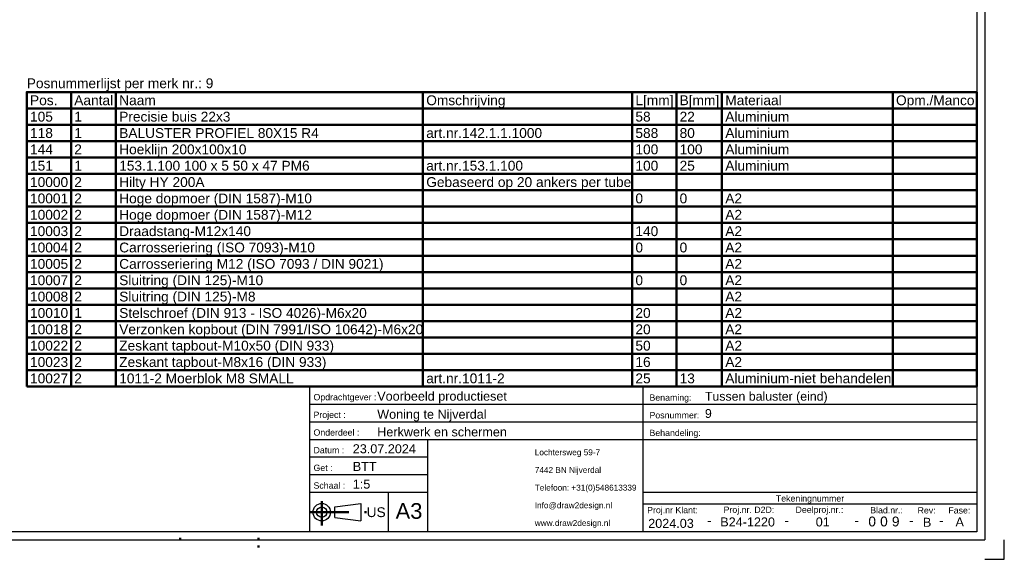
# Model space of a CAD drawing. Header units: millimetres. Extents: x -8 to 412, y -361 to -64.
# Tile 4 of 5: x 161 to 412, y -361 to -223. Entities that reach past the tile are written whole.
import ezdxf
from ezdxf.enums import TextEntityAlignment as Align

# ---------------------------------------------------------------- set-up
doc = ezdxf.new("R2010")
doc.units = ezdxf.units.MM
doc.linetypes.add('DOT', pattern=[2, 0.5, -1.5])
doc.linetypes.add('STRICHPUNKT2', pattern=[18.5, 10, -4, 0.5, -4])
doc.layers.get('0').update_dxf_attribs({"linetype": 'CONTINUOUS'})
doc.layers.add('LE_ALL', color=7, linetype='CONTINUOUS', lineweight=50)
doc.layers.add('TXT_ALL', color=7, linetype='CONTINUOUS')
doc.layers.add('TXT_YELLOW', color=2, linetype='CONTINUOUS')
doc.styles.add('ARIAL', font='arial.ttf')

# ---------------------------------------------------------------- blocks, each defined once
blk = doc.blocks.new('TFIELD_00005', base_point=(292.426373, -351.341438))
at = {"layer": 'TXT_YELLOW', "style": 'ARIAL'}
for s, p in [('Lochtersweg 59-7', (292.426373, -333.341438)), ('7442 BN Nijverdal', (292.426373, -337.841438)), ('Telefoon: +31(0)548613339', (292.426373, -342.341438)), ('Info@draw2design.nl', (292.426373, -346.841438)), ('www.draw2design.nl', (292.426373, -351.341438))]:
    blk.add_text(s, height=1.5, dxfattribs=at).set_placement(p, align=Align.MIDDLE_LEFT)
blk = doc.blocks.new('FLEX_00004', base_point=(305.237862, -353.591438))
blk.add_blockref('TFIELD_00005', (292.426373, -351.341438))
blk = doc.blocks.new('D2D_00003', base_point=(265.3, -351.74))
blk.add_blockref('FLEX_00004', (305.24, -353.59))
blk = doc.blocks.new('BOM-P9_00007', base_point=(162.99, -316.59))
at = {"layer": 'LE_ALL', "color": 8}
for p, q in [((174.26, -241.59), (174.26, -316.59)), ((185.71, -241.59), (185.71, -316.59)), ((263.94, -241.59), (263.94, -316.59)), ((317.23, -241.59), (317.23, -316.59)), ((328.49, -241.59), (328.49, -316.59)), ((340.12, -241.59), (340.12, -316.59)), ((383.62, -241.59), (383.62, -316.59)), ((162.99, -245.76), (405.05, -245.76)), ((162.99, -249.92), (405.05, -249.92)), ((162.99, -254.09), (405.05, -254.09)), ((162.99, -258.26), (405.05, -258.26)), ((162.99, -262.42), (405.05, -262.42)), ((162.99, -266.59), (405.05, -266.59)), ((162.99, -270.76), (405.05, -270.76)), ((162.99, -274.92), (405.05, -274.92)), ((162.99, -279.09), (405.05, -279.09)), ((162.99, -283.26), (405.05, -283.26)), ((162.99, -287.42), (405.05, -287.42)), ((162.99, -291.59), (405.05, -291.59)), ((162.99, -295.76), (405.05, -295.76)), ((162.99, -299.92), (405.05, -299.92)), ((162.99, -304.09), (405.05, -304.09)), ((162.99, -308.26), (405.05, -308.26)), ((162.99, -312.42), (405.05, -312.42))]:
    blk.add_line(p, q, dxfattribs=at)
blk.add_lwpolyline([(162.99, -316.59), (405.05, -316.59), (405.05, -241.59), (162.99, -241.59)], close=True, dxfattribs=at)
at = {"layer": 'TXT_YELLOW', "style": 'ARIAL'}
blk.add_text('Posnummerlijst per merk nr.: 9', height=2.5, dxfattribs=at).set_placement((162.99, -240.59))
for s, p in [('Pos.', (163.82, -243.67)), ('Aantal', (175.09, -243.67)), ('Naam', (186.54, -243.67)), ('Omschrijving', (264.77, -243.67)), ('L[mm]', (318.06, -243.67)), ('B[mm]', (329.32, -243.67)), ('Materiaal', (340.96, -243.67)), ('Opm./Manco', (384.46, -243.67)), ('105', (163.82, -247.84)), ('1', (175.09, -247.84)), ('Precisie buis 22x3', (186.54, -247.84)), ('58', (318.06, -247.84)), ('22', (329.32, -247.84)), ('Aluminium', (340.96, -247.84)), ('118', (163.82, -252.01)), ('1', (175.09, -252.01)), ('BALUSTER PROFIEL 80X15 R4', (186.54, -252.01)), ('art.nr.142.1.1.1000', (264.77, -252.01)), ('588', (318.06, -252.01)), ('80', (329.32, -252.01)), ('Aluminium', (340.96, -252.01)), ('144', (163.82, -256.17)), ('2', (175.09, -256.17)), ('Hoeklijn 200x100x10', (186.54, -256.17)), ('100', (318.06, -256.17)), ('100', (329.32, -256.17)), ('Aluminium', (340.96, -256.17)), ('151', (163.82, -260.34)), ('1', (175.09, -260.34)), ('153.1.100 100 x 5 50 x 47 PM6', (186.54, -260.34)), ('art.nr.153.1.100', (264.77, -260.34)), ('100', (318.06, -260.34)), ('25', (329.32, -260.34)), ('Aluminium', (340.96, -260.34)), ('10000', (163.82, -264.51)), ('2', (175.09, -264.51)), ('Hilty HY 200A', (186.54, -264.51)), ('Gebaseerd op 20 ankers per tube', (264.77, -264.51)), ('10001', (163.82, -268.67)), ('2', (175.09, -268.67)), ('Hoge dopmoer (DIN 1587)-M10', (186.54, -268.67)), ('0', (318.06, -268.67)), ('0', (329.32, -268.67)), ('A2', (340.96, -268.67)), ('10002', (163.82, -272.84)), ('2', (175.09, -272.84)), ('Hoge dopmoer (DIN 1587)-M12', (186.54, -272.84)), ('A2', (340.96, -272.84)), ('10003', (163.82, -277.01)), ('2', (175.09, -277.01)), ('Draadstang-M12x140', (186.54, -277.01)), ('140', (318.06, -277.01)), ('A2', (340.96, -277.01)), ('10004', (163.82, -281.17)), ('2', (175.09, -281.17)), ('Carrosseriering (ISO 7093)-M10', (186.54, -281.17)), ('0', (318.06, -281.17)), ('0', (329.32, -281.17)), ('A2', (340.96, -281.17)), ('10005', (163.82, -285.34)), ('2', (175.09, -285.34)), ('Carrosseriering M12 (ISO 7093 / DIN 9021)', (186.54, -285.34)), ('A2', (340.96, -285.34)), ('10007', (163.82, -289.51)), ('2', (175.09, -289.51)), ('Sluitring (DIN 125)-M10', (186.54, -289.51)), ('0', (318.06, -289.51)), ('0', (329.32, -289.51)), ('A2', (340.96, -289.51)), ('10008', (163.82, -293.67)), ('2', (175.09, -293.67)), ('Sluitring (DIN 125)-M8', (186.54, -293.67)), ('A2', (340.96, -293.67)), ('10010', (163.82, -297.84)), ('1', (175.09, -297.84)), ('Stelschroef (DIN 913 - ISO 4026)-M6x20', (186.54, -297.84)), ('20', (318.06, -297.84)), ('A2', (340.96, -297.84)), ('10018', (163.82, -302.01)), ('2', (175.09, -302.01)), ('Verzonken kopbout (DIN 7991/ISO 10642)-M6x20', (186.54, -302.01)), ('20', (318.06, -302.01)), ('A2', (340.96, -302.01)), ('10022', (163.82, -306.17)), ('2', (175.09, -306.17)), ('Zeskant tapbout-M10x50 (DIN 933)', (186.54, -306.17)), ('50', (318.06, -306.17)), ('A2', (340.96, -306.17)), ('10023', (163.82, -310.34)), ('2', (175.09, -310.34)), ('Zeskant tapbout-M8x16 (DIN 933)', (186.54, -310.34)), ('16', (318.06, -310.34)), ('A2', (340.96, -310.34)), ('10027', (163.82, -314.51)), ('2', (175.09, -314.51)), ('1011-2 Moerblok M8 SMALL', (186.54, -314.51)), ('art.nr.1011-2', (264.77, -314.51)), ('25', (318.06, -314.51)), ('13', (329.32, -314.51)), ('Aluminium-niet behandelen', (340.96, -314.51))]:
    blk.add_text(s, height=2.5, dxfattribs=at).set_placement(p, align=Align.MIDDLE_LEFT)
blk = doc.blocks.new('TFIELD_00009', base_point=(256.96, -348.28))
at = {"layer": 'TXT_YELLOW', "style": 'ARIAL'}
blk.add_text('A3', height=4, dxfattribs=at).set_placement((256.96, -348.28), align=Align.MIDDLE_LEFT)
blk = doc.blocks.new('FLEX_00008', base_point=(260.34, -348.28))
blk.add_blockref('TFIELD_00009', (256.96, -348.28))
blk = doc.blocks.new('TFIELD_00015', base_point=(249.58, -348.59))
at = {"layer": 'TXT_YELLOW', "style": 'ARIAL'}
blk.add_text('US', height=2.5, dxfattribs=at).set_placement((249.58, -348.59), align=Align.MIDDLE_LEFT)
blk = doc.blocks.new('FLEX_00014', base_point=(249.58, -348.59))
blk.add_blockref('TFIELD_00015', (249.58, -348.59))
blk = doc.blocks.new('US_00013', base_point=(239.49, -348.59))
blk.add_line((241.51, -349.92), (248.07, -350.81))
blk.add_lwpolyline([(241.51, -349.92), (241.51, -347.26), (248.07, -346.37), (248.07, -350.81)])
for radius in [2.22, 1.33]:
    blk.add_circle((238.15, -348.59), radius)
at = {"layer": 'LE_ALL', "color": 1, "linetype": 'STRICHPUNKT2'}
for p, q in [((238.15, -345.77), (238.15, -352)), ((235.05, -348.59), (249.92, -348.59))]:
    blk.add_line(p, q, dxfattribs=at)
blk.add_blockref('FLEX_00014', (249.58, -348.59))
blk = doc.blocks.new('SCHRIFE_00017', base_point=(246.05, -333.59))
for p, q in [((235.05, -316.59), (320.05, -316.59)), ((235.05, -316.59), (235.05, -353.59)), ((320.05, -316.59), (405.05, -316.59)), ((320.05, -353.59), (320.05, -316.59)), ((405.05, -316.59), (405.05, -353.59)), ((235.05, -321.09), (320.05, -321.09)), ((320.05, -321.09), (405.05, -321.09)), ((235.05, -325.59), (320.05, -325.59)), ((320.05, -325.59), (405.05, -325.59)), ((235.05, -330.09), (405.05, -330.09)), ((265.05, -330.09), (265.05, -353.59)), ((265.05, -334.59), (235.05, -334.59)), ((265.05, -339.09), (235.05, -339.09)), ((265.05, -343.59), (235.05, -343.59)), ((255.05, -343.59), (255.05, -353.59)), ((405.05, -343.59), (320.05, -343.59)), ((405.05, -346.59), (320.05, -346.59)), ((405.05, -353.59), (235.05, -353.59))]:
    blk.add_line(p, q)
at = {"layer": 'TXT_YELLOW', "style": 'ARIAL'}
for s, height, p in [('Voorbeeld productieset', 2.3, (252.28, -320.19)), ('Tussen baluster (eind)', 2.25, (335.77, -320.19)), ('Woning te Nijverdal', 2.3, (252.28, -324.79)), ('9', 2.25, (335.77, -324.58)), ('Herkwerk en schermen', 2.3, (252.28, -329.29)), ('23.07.2024', 2.3, (246.05, -333.59)), ('BTT', 2.3, (246.05, -338.09)), ('1:5', 2.3, (246.05, -342.59))]:
    blk.add_text(s, height=height, dxfattribs=at).set_placement(p)
for s, height, p in [('2024.03', 2.3, (327.13, -352.59)), ('-', 2.5, (336.88, -351.93)), ('B24-1220', 2.3, (346.65, -352.23)), ('-', 2.5, (356.62, -351.93)), ('01', 2.3, (365.79, -352.22)), ('-', 2.5, (374.45, -351.93)), ('-', 2.5, (388.39, -351.93)), ('B', 2.3, (392.39, -352.32)), ('-', 2.5, (396.04, -351.93)), ('A', 2.3, (400.69, -352.22))]:
    blk.add_text(s, height=height, dxfattribs=at).set_placement(p, align=Align.CENTER)
blk = doc.blocks.new('TFIELD_00021', base_point=(383.41, -350.96))
at = {"layer": 'TXT_ALL', "style": 'ARIAL'}
blk.add_text('9', height=2.5, dxfattribs=at).set_placement((383.41, -350.96), align=Align.MIDDLE_LEFT)
blk = doc.blocks.new('9_00020')
blk.add_blockref('TFIELD_00021', (383.41, -350.96))
blk = doc.blocks.new('TELLER1_00019')
blk.add_blockref('9_00020', (0, 0))
blk = doc.blocks.new('TFIELD_00024', base_point=(380.41, -350.96))
at = {"layer": 'TXT_ALL', "style": 'ARIAL'}
blk.add_text('0', height=2.5, dxfattribs=at).set_placement((380.41, -350.96), align=Align.MIDDLE_LEFT)
blk = doc.blocks.new('0_00023')
blk.add_blockref('TFIELD_00024', (380.41, -350.96))
blk = doc.blocks.new('TELLER2_00022')
blk.add_blockref('0_00023', (0, 0))
blk = doc.blocks.new('TFIELD_00027', base_point=(377.41, -350.96))
at = {"layer": 'TXT_ALL', "style": 'ARIAL'}
blk.add_text('0', height=2.5, dxfattribs=at).set_placement((377.41, -350.96), align=Align.MIDDLE_LEFT)
blk = doc.blocks.new('0_00026')
blk.add_blockref('TFIELD_00027', (377.41, -350.96))
blk = doc.blocks.new('TELLER3_00025')
blk.add_blockref('0_00026', (0, 0))
blk = doc.blocks.new('NL_00028', base_point=(236.05, -320.09))
at = {"layer": 'TXT_ALL', "color": 1, "style": 'ARIAL'}
blk.add_text('Tekeningnummer', height=1.6, dxfattribs=at).set_placement((362.55, -345.09), align=Align.MIDDLE_CENTER)
at = {"layer": 'TXT_YELLOW', "style": 'ARIAL'}
for s, p in [('Opdrachtgever :', (236.05, -320.09)), ('Benaming:', (321.65, -320.19)), ('Project :', (236.05, -324.59)), ('Posnummer:', (321.65, -324.69)), ('Onderdeel :', (236.05, -329.09)), ('Behandeling:', (321.65, -329.19)), ('Datum :', (236.05, -333.59)), ('Get :', (236.05, -338.09)), ('Schaal :', (236.05, -342.59)), ('Proj.nr Klant:', (321.05, -348.84)), ('Proj.nr. D2D:', (340.53, -348.77)), ('Deelproj.nr.:', (358.86, -348.76)), ('Blad.nr.:', (377.89, -348.88)), ('Rev:', (389.96, -348.92)), ('Fase:', (397.8, -348.92))]:
    blk.add_text(s, height=1.6, dxfattribs=at).set_placement(p)
blk = doc.blocks.new('SCHRIFE_00016')
for name, p in [('SCHRIFE_00017', (246.05, -333.59)), ('NL_00028', (236.05, -320.09)), ('TELLER3_00025', (0, 0)), ('TELLER2_00022', (0, 0)), ('TELLER1_00019', (0, 0))]:
    blk.add_blockref(name, p)
blk = doc.blocks.new('DINA3_00002', base_point=(405.05, -353.59))
for p, q in [((407.05, -68.59), (407.05, -355.59)), ((405.05, -70.59), (405.05, -353.59)), ((405.05, -255.04), (405.05, -270.72)), ((405.05, -353.59), (-0.95, -353.59)), ((-2.95, -355.59), (407.05, -355.59))]:
    blk.add_line(p, q)
blk.add_lwpolyline([(407.05, -360.59), (412.05, -360.59), (412.05, -355.59)])
at = {"layer": 'LE_ALL', "linetype": 'DOT'}
for p, q in [((202.05, -355.59), (202.05, -353.59)), ((222.05, -357.59), (222.05, -353.59))]:
    blk.add_line(p, q, dxfattribs=at)
for name, p in [('BOM-P9_00007', (162.99, -316.59)), ('SCHRIFE_00016', (0, 0)), ('D2D_00003', (265.3, -351.74)), ('US_00013', (239.49, -348.59)), ('FLEX_00008', (260.34, -348.28))]:
    blk.add_blockref(name, p)
blk = doc.blocks.new('_ZBL0010_00001')
blk.add_blockref('DINA3_00002', (405.05, -353.59))

msp = doc.modelspace()

# ---------------------------------------------------------------- block references
msp.add_blockref('_ZBL0010_00001', (0, 0))

doc.saveas('drawing.dxf')
